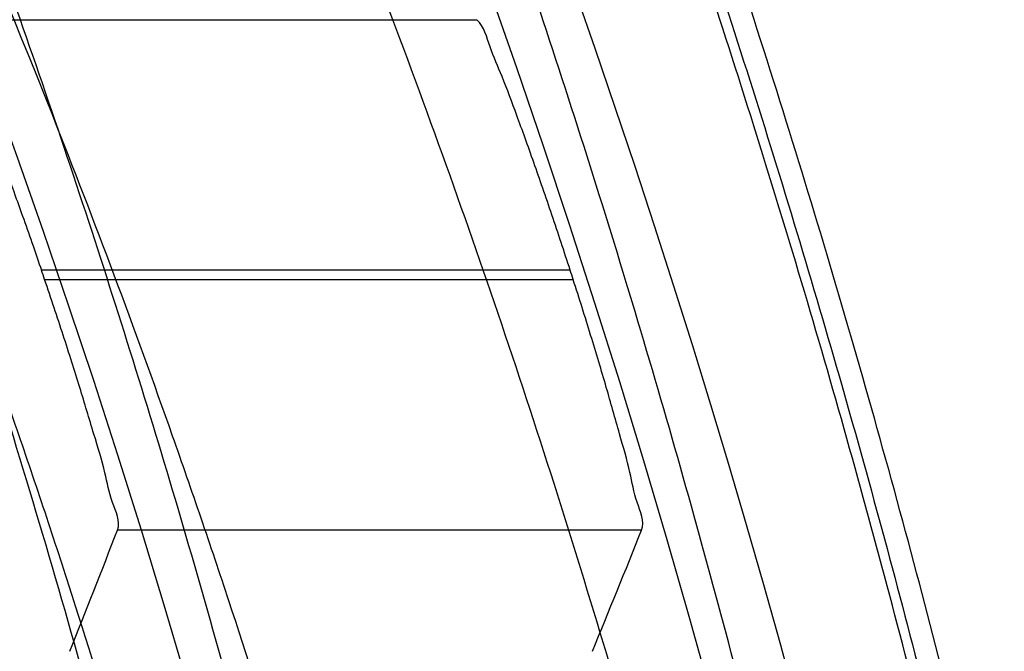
# Model space of a CAD drawing. Header units: millimetres. Extents: x 0 to 297, y 0 to 210.
# Tile 96 of 256: x 147.7759 to 147.8054, y 92.9578 to 92.9767. Entities that reach past the tile are written whole.
import ezdxf

# ---------------------------------------------------------------- set-up
doc = ezdxf.new("R2010")
doc.units = ezdxf.units.MM
doc.header["$LTSCALE"] = 16.335
doc.layers.get('0').update_dxf_attribs({"linetype": 'CONTINUOUS'})
for name, color, linetype in [('01_GLOBAL', 7, 'CONTINUOUS'), ('INTFCLR_1', 7, 'CONTINUOUS'), ('INTFCLR_144815', 7, 'CONTINUOUS')]:
    doc.layers.add(name, color=color, linetype=linetype)

msp = doc.modelspace()

# ---------------------------------------------------------------- linework, layer by layer
at = {"color": 7, "linetype": 'Continuous'}
msp.add_circle((148.2308034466, 92.1164639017), 1.9, dxfattribs=at)
at = {"color": 9, "linetype": 'Continuous'}
msp.add_arc((148.2308034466, 92.1164639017), 1.8756493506, 92.9674534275, 177.0325465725, dxfattribs=at)
at = {"layer": '01_GLOBAL', "color": 7, "linetype": 'Continuous'}
msp.add_circle((148.2308034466, 92.1164639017), 1.925, dxfattribs=at)
at = {"layer": 'INTFCLR_1', "color": 6, "linetype": 'Continuous'}
for radius in [0.3017258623, 0.2867456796]:
    msp.add_arc((147.5056636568, 92.8766036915), radius, 270, 90.00000002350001, dxfattribs=at)
at = {"layer": 'INTFCLR_1', "color": 9, "linetype": 'Continuous'}
for points, knots in [([(147.7739207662, 92.7833025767), (147.7745143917, 92.7849178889), (147.775677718, 92.78817961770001), (147.7778942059, 92.7947943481), (147.7814905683, 92.8066675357), (147.7848253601, 92.820603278), (147.7870274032, 92.8330582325), (147.787953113, 92.83941797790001), (147.7884308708, 92.8430963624), (147.7895335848, 92.8523310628), (147.7906793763, 92.8681102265), (147.7904956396, 92.88672685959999), (147.789629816, 92.89879125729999), (147.7890851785, 92.90436193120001), (147.7886841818, 92.9080669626), (147.7874452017, 92.918066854), (147.7846320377, 92.9340794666), (147.7805782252, 92.9497128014), (147.7776786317, 92.9589915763), (147.7765880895, 92.96231049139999), (147.7749290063, 92.96719941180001), (147.771186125, 92.9774204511), (147.7647225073, 92.99242174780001), (147.7573615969, 93.00659423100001), (147.7522300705, 93.01531748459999), (147.74983173, 93.0192005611), (147.748238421, 93.02173172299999), (147.7439293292, 93.0283886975), (147.7367086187, 93.03860548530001), (147.7266787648, 93.0510431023), (147.7181834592, 93.0603660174), (147.7122490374, 93.0663251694), (147.7089678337, 93.0694802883), (147.7044151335, 93.07373538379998), (147.6980427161, 93.0793069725), (147.691144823, 93.084712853), (147.6867712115, 93.0878231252), (147.6846401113, 93.08925308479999), (147.683241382, 93.0901520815), (147.6819885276, 93.09091746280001), (147.6808874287, 93.09154948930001), (147.6799491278, 93.09203983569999), (147.6791251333, 93.09242738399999), (147.6784918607, 93.0926304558), (147.6779419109, 93.0927747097), (147.6776450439, 93.0924128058), (147.6779068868, 93.09190500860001), (147.678285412, 93.09126392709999), (147.678982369, 93.0903782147), (147.6799093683, 93.0892868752), (147.68099579, 93.0880857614), (147.6821866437, 93.08680384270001), (147.6839471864, 93.0849402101), (147.6864529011, 93.0823207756), (147.6911298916, 93.0774130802), (147.696237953, 93.07190717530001), (147.7008912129, 93.0666447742), (147.7037675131, 93.0632984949), (147.7083927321, 93.0578052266), (147.7154736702, 93.0489031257), (147.7247566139, 93.03595157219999), (147.731475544, 93.0253784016), (147.7358745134, 93.0178524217), (147.7388592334, 93.01255911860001), (147.7440084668, 93.0028972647), (147.7508853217, 92.9883069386), (147.755629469, 92.9761424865), (147.7578360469, 92.9698354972)], [0, 0, 0, 0, 0.0103792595, 0.0208842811, 0.0420721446, 0.0851858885, 0.1071984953, 0.1183380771, 0.123943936, 0.1295693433, 0.1744299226, 0.2192388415, 0.2417237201, 0.2473597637, 0.2529962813, 0.2641993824, 0.3081295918, 0.3509327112, 0.3614952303, 0.3667582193, 0.3720021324, 0.3926323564, 0.4323913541, 0.4704239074, 0.4888657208, 0.4934194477, 0.497950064, 0.5069039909, 0.5412450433, 0.5733438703, 0.6032118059, 0.6172673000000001, 0.6240601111, 0.6306649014, 0.6548506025, 0.6750843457, 0.6834913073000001, 0.6872123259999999, 0.6905622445, 0.6935176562, 0.6960693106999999, 0.6982084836, 0.6999280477, 0.7014829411, 0.7024060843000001, 0.7029587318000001, 0.7038763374, 0.7054334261, 0.7076628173, 0.7105600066, 0.714112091, 0.7174145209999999, 0.7211168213, 0.7295725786, 0.7392778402, 0.7620040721, 0.7748640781, 0.7816422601, 0.7886165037, 0.8181744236, 0.8502177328, 0.884679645, 0.8936796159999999, 0.902792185, 0.9213283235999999, 0.9597006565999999, 1, 1, 1, 1]), ([(147.6811764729, 93.0916036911), (147.6818287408, 93.0916035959), (147.6836257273, 93.09064726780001), (147.6857695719, 93.0894825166), (147.6878575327, 93.08815416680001), (147.690022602, 93.08673125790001), (147.6944669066, 93.0836295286), (147.7014777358, 93.0782474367), (147.7079605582, 93.07269628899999), (147.7125922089, 93.06845780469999), (147.7159282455, 93.06531718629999), (147.7219597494, 93.05938825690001), (147.730595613, 93.0501132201), (147.7407946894, 93.0377377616), (147.7481414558, 93.0275676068), (147.7525258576, 93.02094069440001), (147.75414614, 93.0184223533), (147.7565841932, 93.01456039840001), (147.7617989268, 93.0058880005), (147.7692817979, 92.99179533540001), (147.7758568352, 92.9768697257), (147.7796645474, 92.9666988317), (147.7813517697, 92.961835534), (147.7824604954, 92.9585349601), (147.7854073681, 92.94931094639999), (147.7895285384, 92.9337676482), (147.7923901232, 92.91783829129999), (147.7936501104, 92.9078915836), (147.7940578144, 92.90420708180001), (147.7946115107, 92.8986677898), (147.7954917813, 92.88667134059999), (147.7956786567, 92.8681563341), (147.7945135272, 92.85246501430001), (147.7933925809, 92.8432832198), (147.7929068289, 92.8396251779), (147.7919655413, 92.8333000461), (147.7897259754, 92.82091051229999), (147.7863346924, 92.80705067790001), (147.7826792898, 92.79524665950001), (147.7804259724, 92.7886688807), (147.7792433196, 92.78542534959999), (147.7786398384, 92.7838190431)], [0, 0, 0, 0, 0.0056084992, 0.016622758, 0.0214510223, 0.0268121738, 0.0389184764, 0.0680276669, 0.1027789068, 0.1122614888, 0.1220107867, 0.1421735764, 0.1849752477, 0.2309092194, 0.2799812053, 0.2927645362, 0.2992310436, 0.3057293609, 0.3320345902, 0.3862266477, 0.4428037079, 0.4721337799, 0.479586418, 0.4870651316, 0.5020714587, 0.5628449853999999, 0.6251697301, 0.6410581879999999, 0.6490513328, 0.6570434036, 0.6889243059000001, 0.7524504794, 0.8160576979, 0.8240355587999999, 0.8319861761, 0.8477866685, 0.8790166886, 0.9402183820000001, 0.9703167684, 0.9852456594, 1, 1, 1, 1]), ([(147.6811764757, 92.6616036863), (147.6810781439, 92.6616036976), (147.6808373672, 92.6616511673), (147.6808497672, 92.6620839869), (147.6811074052, 92.66252928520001), (147.6815528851, 92.66319115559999), (147.6822318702, 92.6640149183), (147.6835407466, 92.6654986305), (147.6855593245, 92.6676144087), (147.6883533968, 92.67047263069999), (147.6928736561, 92.67507601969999), (147.6978811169, 92.68027873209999), (147.7024841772, 92.6852758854), (147.7049756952, 92.68805332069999), (147.7064519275, 92.6897231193), (147.7103658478, 92.69419510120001), (147.7171547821, 92.70234315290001), (147.7265732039, 92.71484082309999), (147.7342592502, 92.7262958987), (147.7391039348, 92.7342592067), (147.7413524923, 92.7381219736), (147.7428653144, 92.74076896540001), (147.7470335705, 92.74827048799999), (147.7534974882, 92.7611245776), (147.7597854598, 92.7761068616), (147.7637211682, 92.7870999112), (147.7655837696, 92.7927940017), (147.7666180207, 92.7961131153), (147.7691666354, 92.8045735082), (147.7729221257, 92.8193173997), (147.7759956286, 92.83708214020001), (147.7773158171, 92.8488648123), (147.7777944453, 92.8543974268), (147.7780778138, 92.8581145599), (147.7786975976, 92.86830028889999), (147.7788639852, 92.8849640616), (147.7776820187, 92.90156740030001), (147.7764527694, 92.9116340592), (147.7759502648, 92.9152888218), (147.7751474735, 92.9207210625), (147.7731505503, 92.93223826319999), (147.7691057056, 92.949481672), (147.7648598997, 92.9628870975), (147.7625223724, 92.96940981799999)], [0, 0, 0, 0, 0.0008731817, 0.001718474, 0.0032338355, 0.0055641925, 0.0087322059, 0.0127298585, 0.0231213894, 0.0346993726, 0.0482226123, 0.08041255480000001, 0.0988155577, 0.1085507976, 0.1135449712, 0.1186069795, 0.1613231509, 0.207686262, 0.2575123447, 0.2837454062, 0.2904461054, 0.2972015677, 0.3108182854, 0.366650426, 0.4248609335, 0.4549769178, 0.4703146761, 0.4780576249, 0.4858477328, 0.5487775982, 0.6130123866, 0.6457680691, 0.6540347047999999, 0.6623246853, 0.6788711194, 0.7446474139, 0.8101273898, 0.8265053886, 0.8346996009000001, 0.8428861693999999, 0.8752668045, 0.9384714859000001, 1, 1, 1, 1])]:
    msp.add_open_spline(points, degree=3, knots=knots, dxfattribs=at)
at = {"layer": 'INTFCLR_1', "color": 6, "linetype": 'Continuous'}
for points, knots in [([(147.7024190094, 93.0916036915), (147.7018087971, 93.0916036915), (147.7029114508, 93.08950324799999), (147.7038583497, 93.08834455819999), (147.7054058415, 93.0863113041), (147.7073153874, 93.0840115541), (147.7097564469, 93.0810765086), (147.7126098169, 93.0776680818), (147.7156703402, 93.073960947), (147.7186923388, 93.0702356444), (147.721505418, 93.0666872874), (147.7240879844, 93.06335701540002), (147.7264364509, 93.0602594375), (147.7285589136, 93.05739951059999), (147.7304701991, 93.0547707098), (147.7321890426, 93.05236174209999), (147.7337330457, 93.05015870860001), (147.7351142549, 93.0481557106), (147.7363481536, 93.04633959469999), (147.7374498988, 93.04469533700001), (147.7384368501, 93.0432038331), (147.7393145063, 93.04186262), (147.740301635, 93.0403384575), (147.7413416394, 93.03871140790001), (147.7424164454, 93.0370044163), (147.7434051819, 93.03541431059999), (147.7444675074, 93.0336832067), (147.7454727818, 93.0320194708), (147.7463989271, 93.0304656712), (147.7472040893, 93.0291000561), (147.7480924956, 93.0275744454), (147.7490691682, 93.0258742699), (147.7501439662, 93.02397450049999), (147.7513258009, 93.02184928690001), (147.7526254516, 93.0194658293), (147.7540567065, 93.016782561), (147.7556293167, 93.01375936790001), (147.7573520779, 93.0103498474), (147.7592357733, 93.0064972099), (147.7612959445, 93.00212210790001), (147.7635459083, 92.9971289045), (147.7659975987, 92.99139551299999), (147.7686600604, 92.9847751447), (147.771540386, 92.9770580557), (147.7745995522, 92.96806700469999), (147.7776353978, 92.9580497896), (147.7804347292, 92.9474285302), (147.7828479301, 92.9366846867), (147.7848548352, 92.9259114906), (147.7864550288, 92.91515159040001), (147.7876568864, 92.9044033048), (147.7884643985, 92.8936919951), (147.7888848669, 92.883007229), (147.788923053, 92.8723658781), (147.7885832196, 92.8617581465), (147.7878679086, 92.85118540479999), (147.7867790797, 92.8406561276), (147.7853146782, 92.8301491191), (147.7834744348, 92.81967840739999), (147.7812492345, 92.80922126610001), (147.7786373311, 92.7987909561), (147.7756726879, 92.7885321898), (147.7725298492, 92.77894344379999), (147.7694333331, 92.7704309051), (147.7665578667, 92.7631606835), (147.763914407, 92.756913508), (147.7614912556, 92.751504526), (147.7592772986, 92.74679278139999), (147.7572566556, 92.7426627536), (147.7554148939, 92.7390284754), (147.7537381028, 92.7358200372), (147.7522167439, 92.7329849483), (147.7508394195, 92.7304773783), (147.7495919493, 92.72825221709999), (147.7484619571, 92.7262722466), (147.7474378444, 92.724505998), (147.7465123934, 92.7229325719), (147.7456788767, 92.7215330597), (147.7447260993, 92.71995062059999), (147.7436842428, 92.71824390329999), (147.7424549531, 92.71626272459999), (147.7413949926, 92.7145809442), (147.7404087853, 92.71303704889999), (147.7395314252, 92.7116777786), (147.7385421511, 92.7101629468), (147.7374297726, 92.7084808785), (147.7361816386, 92.706620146), (147.7347816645, 92.7045655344), (147.7332139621, 92.7023025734), (147.7314607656, 92.69981828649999), (147.7295082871, 92.69710583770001), (147.7273377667, 92.6941536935), (147.7249300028, 92.69095159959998), (147.7222786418, 92.6875081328), (147.7193828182, 92.6838337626), (147.7162651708, 92.67997262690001), (147.7130841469, 92.6761093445), (147.7101062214, 92.67254834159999), (147.7075479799, 92.66947614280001), (147.7055504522, 92.6670757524), (147.7039276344, 92.6649548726), (147.7029496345, 92.6637602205), (147.7017963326, 92.66160369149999), (147.7024190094, 92.66160369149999)], [0, 0, 0, 0, 0.0038604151, 0.0075016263, 0.0124785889, 0.0188917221, 0.0268498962, 0.0364677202, 0.04706947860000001, 0.0572444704, 0.0668187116, 0.0757144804, 0.08390538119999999, 0.0914099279, 0.098245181, 0.1044667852, 0.1101313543, 0.1152642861, 0.1198589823, 0.1240215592, 0.1277856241, 0.1311734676, 0.1341617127, 0.1392736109, 0.1433897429, 0.1469230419, 0.1511192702, 0.1562389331, 0.1592204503, 0.1625628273, 0.1662680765, 0.1703891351, 0.1749670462, 0.1800766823, 0.185772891, 0.1921413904, 0.1993155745, 0.2073310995, 0.2163076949, 0.2264451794, 0.2379233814, 0.250953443, 0.2658909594, 0.2830621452, 0.3030578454, 0.3259639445, 0.3492662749, 0.372530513, 0.3956109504, 0.4185782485, 0.4413347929, 0.4640172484, 0.48651927, 0.5089682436, 0.5313242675, 0.553647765, 0.5759939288, 0.5982772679, 0.6207473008, 0.6432362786, 0.6658996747, 0.6887559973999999, 0.7107777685, 0.7297237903, 0.7460531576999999, 0.7602331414, 0.7726347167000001, 0.7835467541, 0.7931663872, 0.8017211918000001, 0.8093215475, 0.8160683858, 0.8220758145, 0.8274205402, 0.8322066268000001, 0.8364980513, 0.8403368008, 0.8437547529, 0.8468031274, 0.8520223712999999, 0.8564046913, 0.8615533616, 0.8645986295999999, 0.8679945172, 0.8717882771, 0.8760445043, 0.8807522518, 0.8859628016, 0.8917731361, 0.8981681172, 0.9051985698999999, 0.9129160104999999, 0.9213486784, 0.9305434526, 0.9404096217, 0.9509435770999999, 0.9619432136, 0.9720502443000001, 0.9803711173, 0.9870628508, 0.9922716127, 0.99606073, 1, 1, 1, 1]), ([(147.7024190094, 92.66160369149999), (147.7031143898, 92.66160369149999), (147.7043203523, 92.6624163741), (147.7061744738, 92.6635325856), (147.7083002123, 92.66507723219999), (147.710928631, 92.6670898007), (147.7140582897, 92.6696593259), (147.7175074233, 92.6726544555), (147.7210070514, 92.6758564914), (147.724310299, 92.6790215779), (147.7273371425, 92.6820373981), (147.7300923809, 92.6848835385), (147.7325889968, 92.6875456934), (147.7348455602, 92.6900206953), (147.7368773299, 92.69230773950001), (147.7387011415, 92.69440843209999), (147.7403405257, 92.6963368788), (147.7418089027, 92.69809721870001), (147.74312239, 92.69969855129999), (147.7442950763, 92.7011505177), (147.7453447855, 92.7024683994), (147.7462981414, 92.7036803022), (147.7472372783, 92.7048876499), (147.7482377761, 92.70618954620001), (147.7492999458, 92.7075906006), (147.7503509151, 92.70899661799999), (147.7513832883, 92.71039607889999), (147.7524574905, 92.7118722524), (147.7536466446, 92.7135309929), (147.7549757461, 92.71541616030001), (147.7564609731, 92.7175638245), (147.7581179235, 92.7200131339), (147.7599603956, 92.72280467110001), (147.7620026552, 92.725988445), (147.7642665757, 92.7296344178), (147.7667734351, 92.73382309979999), (147.7695429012, 92.73865281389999), (147.7725956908, 92.7442536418), (147.7759494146, 92.7507780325), (147.7796263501, 92.7584542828), (147.7835547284, 92.7673916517), (147.7874822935, 92.777309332), (147.7911546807, 92.7877658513), (147.7944163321, 92.7983650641), (147.7972390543, 92.8090034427), (147.7996322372, 92.81966957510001), (147.8015947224, 92.830307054), (147.8031423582, 92.84094476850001), (147.8042785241, 92.8515373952), (147.8050140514, 92.86210180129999), (147.805355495, 92.8726275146), (147.8053083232, 92.8831163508), (147.8048760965, 92.8935745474), (147.8040611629, 92.9039954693), (147.8028633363, 92.9143835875), (147.8012816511, 92.9247373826), (147.799316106, 92.935041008), (147.7969588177, 92.94531754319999), (147.7942058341, 92.9555541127), (147.7910435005, 92.9657625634), (147.7874805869, 92.97589100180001), (147.7836594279, 92.98555735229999), (147.7798256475, 92.9943126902), (147.7762354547, 93.0018480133), (147.7729615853, 93.0082575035), (147.7699846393, 93.0137592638), (147.767284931, 93.01850609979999), (147.7648405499, 93.0226260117), (147.7626315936, 93.0262165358), (147.7606351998, 93.029359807), (147.7588346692, 93.032115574), (147.7572125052, 93.0345383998), (147.7557564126, 93.0366668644), (147.7544486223, 93.0385420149), (147.7532796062, 93.0401903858), (147.7522307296, 93.04164776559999), (147.7512884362, 93.0429399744), (147.7503875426, 93.0441606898), (147.749451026, 93.0454152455), (147.7484191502, 93.0467800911), (147.7473563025, 93.048166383), (147.7462900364, 93.04953808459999), (147.7452102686, 93.0509094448), (147.7440251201, 93.0523937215), (147.7427013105, 93.0540257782), (147.7412185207, 93.05582248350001), (147.7395625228, 93.05779146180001), (147.7377136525, 93.05994306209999), (147.7356554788, 93.0622827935), (147.733366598, 93.0648176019), (147.7308303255, 93.0675463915), (147.7280323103, 93.07046241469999), (147.7249547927, 93.0735545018), (147.7215984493, 93.0767954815), (147.7180191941, 93.0800963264), (147.7144644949, 93.08320501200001), (147.7112102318, 93.085894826), (147.7084715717, 93.08800309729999), (147.7062664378, 93.089614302), (147.7043599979, 93.09076625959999), (147.7031273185, 93.0916036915), (147.7024190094, 93.0916036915)], [0, 0, 0, 0, 0.0042187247, 0.0081401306, 0.0133978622, 0.0200459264, 0.0282638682, 0.0379443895, 0.0477615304, 0.05703690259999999, 0.0656973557, 0.0736821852, 0.0810680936, 0.0878383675, 0.0940009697, 0.0996271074, 0.1047154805, 0.1093563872, 0.1135342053, 0.1172803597, 0.1206792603, 0.1237557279, 0.1266349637, 0.1299589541, 0.1337168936, 0.1373013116, 0.1406085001, 0.1442672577, 0.148377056, 0.1529904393, 0.1582606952, 0.164218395, 0.1709303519, 0.1785521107, 0.1871652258, 0.1969659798, 0.2081658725, 0.2209392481, 0.2356613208, 0.2526660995, 0.2725685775, 0.2948769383, 0.3173640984, 0.3397873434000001, 0.3621386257, 0.3841211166, 0.4060891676, 0.4277469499, 0.4493218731, 0.470705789, 0.4919793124, 0.5131981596, 0.5343255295, 0.5554668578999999, 0.5765984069, 0.5977513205, 0.6189954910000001, 0.6402209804, 0.6617015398, 0.6832900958, 0.7050415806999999, 0.7268239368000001, 0.7463339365, 0.7630160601, 0.7774553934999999, 0.7899931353, 0.8009638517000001, 0.8105830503, 0.8190545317, 0.8265380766, 0.8331730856, 0.8390248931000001, 0.8442268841, 0.8488182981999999, 0.8528943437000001, 0.8564866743, 0.8597116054, 0.8625968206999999, 0.8656908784, 0.8692094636, 0.8729771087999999, 0.8762884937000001, 0.879749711, 0.8835661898, 0.8878115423, 0.8924986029, 0.8976989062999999, 0.9034198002, 0.9097088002, 0.9166034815, 0.9241390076, 0.9323094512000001, 0.9411199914, 0.9506041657, 0.9606137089, 0.9706541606, 0.9792553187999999, 0.9862062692, 0.9916647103, 0.9957028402, 1, 1, 1, 1])]:
    msp.add_open_spline(points, degree=3, knots=knots, dxfattribs=at)
at = {"layer": 'INTFCLR_144815', "color": 9, "linetype": 'Continuous'}
for p, q in [((147.7736360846, 92.9767354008), (147.7896034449, 92.9767354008)), ((147.7923954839, 92.9692456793), (147.7765789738, 92.9692456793)), ((147.7766759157, 92.9689617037), (147.7924870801, 92.9689617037)), ((147.7945330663, 92.9614719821), (147.7788539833, 92.9614719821))]:
    msp.add_line(p, q, dxfattribs=at)
at = {"layer": 'INTFCLR_144815', "color": 6, "linetype": 'Continuous'}
for radius in [0.3190566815, 0.3040475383]:
    msp.add_circle((147.5056636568, 92.8766036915), radius, dxfattribs=at)
for radius, start, end in [(0.4398395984, 313.9937911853, 154.5150993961), (0.3391361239, 316.9838592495, 43.0161407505), (0.2863173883, 18.8185484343, 18.8785955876), (0.3013265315, 17.8487159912, 17.9054519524)]:
    msp.add_arc((147.5056636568, 92.8766036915), radius, start, end, dxfattribs=at)
at = {"layer": 'INTFCLR_144815', "color": 9, "linetype": 'Continuous'}
for centre, radius, start, end in [((147.5056636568, 92.87660369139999), 0.3298406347, 314.0862202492, 45.9137797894), ((147.5056636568, 92.8766036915), 0.3198467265, 314.0319604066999, 45.9680396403)]:
    msp.add_arc(centre, radius, start, end, dxfattribs=at)
at = {"layer": 'INTFCLR_144815', "color": 6, "linetype": 'Continuous'}
for centre, major_axis, ratio, start_param, end_param in [((147.5056636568, 93.1516631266), (0, 0.4127988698), 0.7456587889, -2.0595447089, -2.0496201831), ((147.5056636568, 93.1696503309), (0, 0.4397933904), 0.7456587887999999, -2.0732771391, -2.0638918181)]:
    msp.add_ellipse(centre, major_axis=major_axis, ratio=ratio, start_param=start_param, end_param=end_param, dxfattribs=at)
for points, knots in [([(147.8077759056, 92.87660369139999), (147.8077759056, 92.87817500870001), (147.8077525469, 92.88131803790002), (147.8076474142, 92.88603238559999), (147.8074721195, 92.8907467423), (147.8072265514, 92.8954611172), (147.806910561, 92.9001754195), (147.806523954, 92.904889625), (147.8060665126, 92.90960350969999), (147.8055379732, 92.9143169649), (147.8049380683, 92.91902960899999), (147.8042664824, 92.923741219), (147.8035229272, 92.9284511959), (147.8027070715, 92.93315910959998), (147.8018186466, 92.93786409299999), (147.8008573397, 92.9425655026), (147.7998229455, 92.9472621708), (147.7987152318, 92.95195313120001), (147.7975341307, 92.9566368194), (147.7962795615, 92.96131189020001), (147.79495167, 92.965976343), (147.7935506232, 92.97062836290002), (147.7920768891, 92.97526542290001), (147.7905310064, 92.97988513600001), (147.7889138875, 92.98448439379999), (147.7872266, 92.9890601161), (147.7854706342, 92.99360858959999), (147.7836477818, 92.99812590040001), (147.7817603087, 93.00260760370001), (147.7798109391, 93.0070488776), (147.7778029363, 93.0114444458), (147.7757401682, 93.0157885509), (147.77362715, 93.0200749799), (147.771469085, 93.0242970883), (147.7692719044, 93.0284478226), (147.7670422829, 93.0325197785), (147.7647876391, 93.03650527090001), (147.7625161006, 93.0403964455), (147.7602364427, 93.04418540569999), (147.7579579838, 93.04786437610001), (147.7556904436, 93.05142588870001), (147.753443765, 93.05486297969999), (147.7512279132, 93.0581693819), (147.7490526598, 93.06133970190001), (147.7469273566, 93.0643695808), (147.7448607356, 93.06725579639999), (147.7428607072, 93.069996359), (147.7409342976, 93.07259041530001), (147.7390876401, 93.0750381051), (147.7373260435, 93.0773403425), (147.7356536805, 93.07949911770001), (147.7340734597, 93.0815175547), (147.7325868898, 93.0834000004), (147.7311945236, 93.0851514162), (147.7298962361, 93.08677702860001), (147.728691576, 93.08828191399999), (147.727579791, 93.08967101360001), (147.7265599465, 93.0909489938), (147.72563099, 93.0921203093), (147.7247919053, 93.09318871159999), (147.7240415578, 93.0941585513), (147.7233789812, 93.0950309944), (147.7228023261, 93.0958162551), (147.7223120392, 93.096495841), (147.7218077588, 93.09728362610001), (147.7213359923, 93.09785424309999), (147.7210071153, 93.09909758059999), (147.7213403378, 93.0991036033)], [0, 0, 0, 0, 0.0193233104, 0.0386508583, 0.0579871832, 0.0773361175, 0.09670245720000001, 0.1160893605, 0.1355016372, 0.1549417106, 0.174414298, 0.1939209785, 0.2134662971, 0.2330504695, 0.2526773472, 0.2723461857, 0.2920601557, 0.3118166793, 0.3316176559, 0.3514587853, 0.371340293, 0.3912557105, 0.4112029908, 0.4311730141, 0.4511607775, 0.4711544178, 0.4911445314, 0.5111169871, 0.5310562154, 0.5509444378, 0.5707608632, 0.5904818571, 0.6100808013, 0.6295279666, 0.6487906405, 0.6678329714, 0.6866163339, 0.7050996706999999, 0.7232399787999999, 0.7409930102, 0.7583142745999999, 0.7751600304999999, 0.7914883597, 0.8072603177, 0.8224409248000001, 0.8370001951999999, 0.8509135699, 0.8641629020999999, 0.8767346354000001, 0.8886194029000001, 0.8998117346, 0.9103161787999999, 0.9201431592, 0.929309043, 0.9378311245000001, 0.9457272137, 0.9530145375, 0.9597112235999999, 0.9658341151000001, 0.9713985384, 0.9764187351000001, 0.9809091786, 0.9848838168, 0.9883571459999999, 0.9913427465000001, 0.9959015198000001, 1, 1, 1, 1]), ([(147.7284687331, 92.65410377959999), (147.7281248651, 92.65411009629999), (147.7284667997, 92.6553861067), (147.7289335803, 92.6559818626), (147.7294381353, 92.656793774), (147.7299269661, 92.65749477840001), (147.7305020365, 92.6583039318), (147.731162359, 92.6592026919), (147.7319099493, 92.66020143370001), (147.7327456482, 92.66130133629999), (147.7336709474, 92.66250732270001), (147.7346879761, 92.6638247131), (147.7357985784, 92.6652591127), (147.7370029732, 92.6668144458), (147.7382990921, 92.66849222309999), (147.7396836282, 92.6702928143), (147.7411548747, 92.6722190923), (147.7427145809, 92.6742789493), (147.7443650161, 92.6764816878), (147.746103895, 92.67883130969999), (147.7479255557, 92.6813277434), (147.749823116, 92.6839695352), (147.7517910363, 92.68675738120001), (147.7538223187, 92.689690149), (147.7559091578, 92.6927656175), (147.7580430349, 92.6959804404), (147.760214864, 92.6993301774), (147.7624151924, 92.7028094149), (147.7646343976, 92.70641190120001), (147.7668628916, 92.71013072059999), (147.7690913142, 92.71395848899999), (147.7713106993, 92.7178875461), (147.7735126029, 92.7219101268), (147.7756891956, 92.72601851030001), (147.7778333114, 92.73020512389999), (147.7799384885, 92.73446266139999), (147.781998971, 92.73878415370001), (147.7840096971, 92.7431630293), (147.785966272, 92.7475931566), (147.7878649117, 92.7520688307), (147.7897023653, 92.75658470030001), (147.7914762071, 92.7611366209), (147.7931808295, 92.76571122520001), (147.7948144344, 92.7703031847), (147.7963777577, 92.7749136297), (147.7978725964, 92.77954824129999), (147.7992992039, 92.7842086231), (147.8006556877, 92.7888890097), (147.801941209, 92.79358669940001), (147.803154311, 92.79829575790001), (147.8042942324, 92.8030117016), (147.8053612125, 92.8077336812), (147.806355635, 92.81246156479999), (147.8072778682, 92.8171953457), (147.8081281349, 92.82193449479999), (147.8089065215, 92.8266777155), (147.8096131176, 92.831423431), (147.8102481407, 92.8361706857), (147.8108118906, 92.84091921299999), (147.8113046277, 92.8456686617), (147.8117265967, 92.8504187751), (147.8120780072, 92.8551692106), (147.8123590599, 92.8599199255), (147.812569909, 92.86467073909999), (147.8127106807, 92.8694216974), (147.8127814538, 92.87417265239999), (147.8127822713, 92.87892366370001), (147.8127131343, 92.88367460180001), (147.8125740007, 92.8884255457), (147.8123647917, 92.8931763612), (147.8120853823, 92.8979270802), (147.8117356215, 92.9026774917), (147.8113153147, 92.90742751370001), (147.8108242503, 92.91217686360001), (147.8102621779, 92.9169253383), (147.8096288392, 92.921672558), (147.8089239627, 92.9264180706), (147.8081472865, 92.93116125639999), (147.8072985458, 92.9359014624), (147.8063774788, 92.9406379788), (147.8053839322, 92.9453695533), (147.804317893, 92.950094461), (147.8031794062, 92.9548110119), (147.8019684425, 92.9595180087), (147.8006848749, 92.96421469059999), (147.7993287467, 92.9688997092), (147.7979004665, 92.97357066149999), (147.7964007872, 92.97822446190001), (147.7948306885, 92.98285783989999), (147.7931912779, 92.987467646), (147.7914839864, 92.9920503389), (147.7897106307, 92.9966019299), (147.7878734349, 93.00111803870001), (147.7859750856, 93.0055938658), (147.7840187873, 93.01002417), (147.7820083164, 93.01440325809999), (147.7799480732, 93.0187249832), (147.7778431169, 93.02298277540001), (147.7756991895, 93.02716968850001), (147.773522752, 93.0312784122), (147.7713209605, 93.0353013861), (147.7691016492, 93.0392308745), (147.7668732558, 93.0430591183), (147.7646447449, 93.04677845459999), (147.7624254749, 93.0503814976), (147.7602250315, 93.0538613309), (147.7580530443, 93.0572116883), (147.7559189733, 93.0604271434), (147.7538319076, 93.0635032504), (147.7518003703, 93.06643665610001), (147.7498321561, 93.0692251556), (147.7479341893, 93.0718677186), (147.7461124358, 93.07436445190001), (147.7443718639, 93.076716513), (147.7427164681, 93.07892596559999), (147.7411492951, 93.0809956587), (147.7396725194, 93.0829290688), (147.7382875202, 93.0847301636), (147.7369950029, 93.086403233), (147.7357951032, 93.08795275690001), (147.7346874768, 93.08938331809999), (147.7336714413, 93.09069941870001), (147.7327460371, 93.0919055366), (147.7319101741, 93.0930056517), (147.7311625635, 93.0940044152), (147.7305021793, 93.0949032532), (147.72992705, 93.09571248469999), (147.7294381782, 93.0964135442), (147.7289336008, 93.0972254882), (147.7284668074, 93.0978212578), (147.728124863, 93.0990972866), (147.7284687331, 93.0991036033)], [0, 0, 0, 0, 0.0021236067, 0.0044659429, 0.005996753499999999, 0.007775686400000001, 0.0098091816, 0.0121043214, 0.0146687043, 0.0175100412, 0.0206343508, 0.0240542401, 0.0277864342, 0.0318356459, 0.0362005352, 0.040877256, 0.0458603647, 0.0511668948, 0.0568307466, 0.06285557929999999, 0.0692156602, 0.07591263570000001, 0.0829392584, 0.09028590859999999, 0.0979403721, 0.1058876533, 0.114110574, 0.1225900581, 0.1313055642, 0.140235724, 0.1493588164, 0.1586532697, 0.1680981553, 0.1776734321, 0.1873601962, 0.1971407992, 0.2069991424, 0.2169205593, 0.2268918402, 0.236901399, 0.2469387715, 0.256994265, 0.2670652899, 0.2770813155, 0.2870874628, 0.2971238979, 0.3071487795, 0.3171804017, 0.3272115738, 0.3372204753, 0.347205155, 0.3571681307, 0.3671107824, 0.3770356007, 0.3869457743, 0.396839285, 0.4067137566, 0.4165706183, 0.4264117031, 0.436238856, 0.4460529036, 0.4558561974, 0.465649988, 0.4754369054, 0.4852183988, 0.4949970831, 0.5047743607, 0.514552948, 0.5243342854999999, 0.5341210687, 0.5439147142, 0.5537177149, 0.5635313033, 0.5733577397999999, 0.5831983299, 0.5930548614, 0.6029285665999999, 0.6128203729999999, 0.6227310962, 0.6326618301, 0.642613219, 0.6525827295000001, 0.6625684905, 0.6725713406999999, 0.6825918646, 0.692631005, 0.7026858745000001, 0.7127502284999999, 0.7228203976, 0.7328919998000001, 0.7429592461, 0.7530154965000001, 0.7630529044, 0.7730624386, 0.783033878, 0.7929554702, 0.8028140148, 0.8125949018, 0.8222819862, 0.8318577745, 0.8413032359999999, 0.8505983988, 0.8597223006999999, 0.868653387, 0.8773699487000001, 0.8858505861, 0.894074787, 0.9020233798, 0.9096791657, 0.9170272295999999, 0.9240552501, 0.9307537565, 0.9371162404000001, 0.9431389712, 0.9488208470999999, 0.9541629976, 0.959168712, 0.963842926, 0.9681919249, 0.9722229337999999, 0.9759438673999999, 0.9793632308, 0.9824892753, 0.9853304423, 0.9878949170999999, 0.9901903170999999, 0.992224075, 0.994003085, 0.9955339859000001, 0.9978763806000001, 1, 1, 1, 1]), ([(147.7074681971, 93.0916036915), (147.7070375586, 93.0916036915), (147.7076723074, 93.09011703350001), (147.7083358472, 93.0892847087), (147.7093498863, 93.0878668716), (147.7106285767, 93.08627411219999), (147.7122364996, 93.0842911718), (147.7141604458, 93.08196461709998), (147.7164090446, 93.0792472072), (147.7190057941, 93.07608910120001), (147.721947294, 93.07245933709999), (147.725225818, 93.0683255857), (147.7288235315, 93.0636601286), (147.7326928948, 93.0584672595), (147.736796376, 93.0527337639), (147.7410592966, 93.0464979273), (147.745423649, 93.0397776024), (147.7498100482, 93.03263197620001), (147.7541573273, 93.0251029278), (147.7584000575, 93.0172542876), (147.7624915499, 93.0091318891), (147.766386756, 93.0007937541), (147.7700588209, 92.9922750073), (147.7734808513, 92.9836236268), (147.7766405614, 92.9748635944), (147.7795258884, 92.9660277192), (147.7821308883, 92.9571387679), (147.7844555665, 92.9482068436), (147.7864948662, 92.939264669), (147.788256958, 92.9302947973), (147.7897385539, 92.92133242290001), (147.79094633, 92.9123580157), (147.7918802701, 92.9033999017), (147.7925442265, 92.8944514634), (147.7929407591, 92.88552087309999), (147.7930286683, 92.87957398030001), (147.7930286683, 92.8766036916)], [0, 0, 0, 0, 0.0054582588, 0.0104886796, 0.0173326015, 0.0261201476, 0.0369214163, 0.0494932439, 0.0644526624, 0.0816039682, 0.1013229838, 0.1236661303, 0.1484759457, 0.1759938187, 0.2057431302, 0.2378352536, 0.2717270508, 0.3072978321, 0.3440954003, 0.3819077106, 0.4203669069, 0.459352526, 0.498537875, 0.5379266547, 0.5772553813, 0.6165531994, 0.6557211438, 0.6946413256, 0.7335171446, 0.7719534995, 0.810488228, 0.8486376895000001, 0.8867107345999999, 0.9246290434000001, 0.9623521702, 1, 1, 1, 1]), ([(147.7357237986, 93.0916036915), (147.7353758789, 93.0916036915), (147.7356994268, 93.09031299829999), (147.7361425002, 93.0896962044), (147.7366231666, 93.08886737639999), (147.7370888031, 93.0881506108), (147.737636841, 93.0873240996), (147.7382660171, 93.08640637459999), (147.7389780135, 93.08538740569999), (147.7397734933, 93.08426604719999), (147.740653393, 93.08303795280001), (147.7416183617, 93.0816995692), (147.742668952, 93.0802468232), (147.7438053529, 93.07867577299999), (147.7450274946, 93.076982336), (147.7463347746, 93.0751626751), (147.7477261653, 93.0732130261), (147.7491999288, 93.0711300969), (147.7507536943, 93.06891097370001), (147.7523842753, 93.0665534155), (147.7540876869, 93.06405588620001), (147.755859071, 93.0614177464), (147.7576927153, 93.05863933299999), (147.7595821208, 93.05572198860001), (147.7615200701, 93.0526681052), (147.7634987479, 93.04948109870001), (147.7655098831, 93.0461653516), (147.7675449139, 93.0427261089), (147.7695951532, 93.0391693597), (147.7716519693, 93.0355016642), (147.7737069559, 93.0317299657), (147.7757520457, 93.0278614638), (147.7777796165, 93.02390347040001), (147.7797825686, 93.0198632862), (147.7817543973, 93.01574804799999), (147.783689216, 93.01156464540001), (147.785581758, 93.0073196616), (147.7874273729, 93.0030193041), (147.7892219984, 92.99866937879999), (147.7909621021, 92.9942753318), (147.7926447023, 92.9898420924), (147.7942672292, 92.9853743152), (147.7958276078, 92.98087605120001), (147.7973240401, 92.9763512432), (147.7987551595, 92.9718031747), (147.8001197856, 92.9672351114), (147.8014170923, 92.9626496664), (147.8026463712, 92.958049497), (147.8038071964, 92.9534366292), (147.8048992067, 92.948813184), (147.8059222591, 92.944180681), (147.8068762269, 92.9395408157), (147.8077611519, 92.9348946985), (147.8085770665, 92.9302436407), (147.8093241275, 92.92558837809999), (147.8100024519, 92.92092994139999), (147.8106122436, 92.91626881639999), (147.8111536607, 92.9116057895), (147.8116269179, 92.90694109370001), (147.812032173, 92.9022753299), (147.8123696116, 92.897608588), (147.8126393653, 92.8929413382), (147.8128415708, 92.8882735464), (147.8129763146, 92.88360558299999), (147.8130436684, 92.8789373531), (147.8130436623, 92.8742691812), (147.8129762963, 92.8696009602), (147.8128415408, 92.8649330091), (147.812639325, 92.8602652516), (147.8123695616, 92.85559802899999), (147.8120321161, 92.85093134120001), (147.8116268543, 92.84626561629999), (147.8111535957, 92.84160099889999), (147.8106121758, 92.8369380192), (147.8100023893, 92.8322769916), (147.809324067, 92.8276186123), (147.8085770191, 92.82296346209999), (147.8077611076, 92.8183124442), (147.8068762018, 92.81366644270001), (147.8059222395, 92.80902661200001), (147.8048992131, 92.8043942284), (147.8038072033, 92.79977078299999), (147.8026464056, 92.79515801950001), (147.8014171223, 92.79055782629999), (147.8001198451, 92.7859724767), (147.7987552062, 92.7814043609), (147.7973241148, 92.7768563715), (147.7958276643, 92.77233149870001), (147.7942673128, 92.76783330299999), (147.7926447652, 92.76336546), (147.7909621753, 92.7589322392), (147.7892220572, 92.7545381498), (147.7874274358, 92.7501882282), (147.7855818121, 92.7458878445), (147.7836892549, 92.7416428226), (147.7817544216, 92.73745938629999), (147.7797825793, 92.7333441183), (147.7777796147, 92.7293039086), (147.7757520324, 92.7253458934), (147.7737069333, 92.7214773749), (147.7716519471, 92.71770567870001), (147.7695951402, 92.7140380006), (147.7675449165, 92.7104812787), (147.7655099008, 92.70704206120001), (147.763498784, 92.7037263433), (147.7615201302, 92.7005393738), (147.7595822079, 92.69748553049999), (147.7576928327, 92.6945682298), (147.7558592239, 92.6917898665), (147.7540878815, 92.68915178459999), (147.7523844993, 92.6866542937), (147.7507539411, 92.684296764), (147.7492001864, 92.68207765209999), (147.7477264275, 92.6799947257), (147.7463350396, 92.67804507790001), (147.7450277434, 92.6762253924), (147.7438055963, 92.6745319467), (147.7426691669, 92.6729608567), (147.7416185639, 92.67150809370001), (147.7406535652, 92.67016966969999), (147.7397736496, 92.6689415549), (147.7389781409, 92.6678201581), (147.7382661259, 92.6668011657), (147.7376369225, 92.6658834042), (147.7370888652, 92.6650568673), (147.7366232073, 92.664340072), (147.7361425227, 92.6635112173), (147.735699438, 92.66289440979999), (147.7353758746, 92.66160369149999), (147.7357237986, 92.66160369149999)], [0, 0, 0, 0, 0.0022415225, 0.0046949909, 0.0062948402, 0.0081515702, 0.0102713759, 0.0126610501, 0.0153273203, 0.0182777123, 0.0215194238, 0.0250604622, 0.0289080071, 0.0330699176, 0.0375525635, 0.0423627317, 0.0475050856, 0.0529841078, 0.05880161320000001, 0.0649581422, 0.07145189, 0.07827835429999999, 0.08543053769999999, 0.0928988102, 0.1006709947, 0.1087324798, 0.1170666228, 0.1256550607, 0.1344781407, 0.1435153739, 0.1527460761, 0.1621498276, 0.1717063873, 0.1813963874, 0.1912015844, 0.2011049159, 0.2110906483, 0.2211444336, 0.2312534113, 0.241406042, 0.2515916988, 0.2618021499, 0.2720286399, 0.2822654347, 0.2925056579, 0.3027455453, 0.312979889, 0.3232065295, 0.3334216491, 0.3436244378, 0.3538122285, 0.3639852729, 0.3741416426, 0.3842825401, 0.3944068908, 0.4045165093, 0.4146106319, 0.4246916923, 0.4347594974, 0.444816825, 0.4548636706, 0.4649030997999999, 0.474935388, 0.4849637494, 0.494988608, 0.5050132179, 0.5150380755, 0.5250663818, 0.5350986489, 0.5451379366, 0.5551847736, 0.565241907, 0.5753096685, 0.5853904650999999, 0.5954845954, 0.6055938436, 0.615718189, 0.6258587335, 0.636015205, 0.6461877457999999, 0.6563757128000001, 0.6665780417, 0.6767934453, 0.6870195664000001, 0.6972543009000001, 0.7074936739, 0.7177343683, 0.7279706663, 0.7381976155, 0.7484076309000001, 0.7585937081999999, 0.7687462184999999, 0.7788551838, 0.7889090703, 0.7988948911, 0.808798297, 0.8186035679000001, 0.82829363, 0.8378502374, 0.8472540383, 0.8564847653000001, 0.8655219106, 0.8743449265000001, 0.8829333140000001, 0.8912673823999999, 0.8993287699, 0.9071008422, 0.9145690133, 0.9217210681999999, 0.9285473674, 0.9350409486, 0.9411974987, 0.9470149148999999, 0.9524939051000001, 0.9576363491, 0.9624464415, 0.9669292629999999, 0.9710911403, 0.9749388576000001, 0.9784798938, 0.9817217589, 0.9846721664, 0.9873385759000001, 0.9897282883, 0.9918482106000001, 0.9937049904, 0.9953049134, 0.9977584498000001, 1, 1, 1, 1]), ([(147.8136860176, 92.87660369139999), (147.8136860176, 92.8782804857), (147.8136600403, 92.8816344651), (147.8135431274, 92.88666501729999), (147.8133482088, 92.89169513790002), (147.8130751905, 92.89672457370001), (147.8127239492, 92.9017529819), (147.8122943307, 92.9067800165), (147.8117861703, 92.9118051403), (147.8111992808, 92.9168278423), (147.8105334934, 92.9218473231), (147.8097886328, 92.9268628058), (147.8089645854, 92.93187312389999), (147.8080612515, 92.9368771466), (147.8070786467, 92.9418732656), (147.8060168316, 92.9468598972), (147.804876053, 92.95183488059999), (147.8036566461, 92.9567960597), (147.8023592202, 92.9617406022), (147.8009845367, 92.96666563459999), (147.7995337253, 92.97156755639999), (147.7980081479, 92.97644266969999), (147.7964096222, 92.98128656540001), (147.7947403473, 92.9860945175), (147.7930030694, 92.99086114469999), (147.7912010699, 92.9955806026), (147.7893382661, 93.0002464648), (147.7874192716, 93.00485172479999), (147.7854494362, 93.00938884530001), (147.783434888, 93.01384978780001), (147.7813825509, 93.0182260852), (147.779300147, 93.02250892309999), (147.7771961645, 93.0266892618), (147.7750797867, 93.0307579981), (147.7729607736, 93.03470617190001), (147.7708493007, 93.03852519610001), (147.7687557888, 93.0422070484), (147.7666906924, 93.04574449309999), (147.7646642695, 93.0491312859), (147.762686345, 93.0523623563), (147.7607660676, 93.0554339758), (147.7589118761, 93.0583435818), (147.7571314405, 93.06108967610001), (147.7554316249, 93.0636717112), (147.7538179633, 93.06609072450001), (147.7522945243, 93.06834936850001), (147.7508639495, 93.0704517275), (147.749527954, 93.0724025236), (147.7482875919, 93.07420671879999), (147.7471433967, 93.07586935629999), (147.7460957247, 93.0773950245), (147.7451440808, 93.07878911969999), (147.744289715, 93.08005332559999), (147.7435275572, 93.0811998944), (147.7428718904, 93.0822063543), (147.7421312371, 93.08338835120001), (147.7415370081, 93.0843794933), (147.7404287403, 93.08650095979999), (147.7410646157, 93.0865120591)], [0, 0, 0, 0, 0.0222607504, 0.0445259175, 0.0667999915, 0.0890869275, 0.1113912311, 0.1337160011, 0.1560653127, 0.1784412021, 0.2008472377, 0.2232837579, 0.2457532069, 0.2682540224, 0.2907870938, 0.3133484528, 0.3359368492, 0.3585452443, 0.3811695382, 0.4037989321, 0.4264253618, 0.449034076, 0.4716120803, 0.4941403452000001, 0.5165983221, 0.5389621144, 0.56120409, 0.583292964, 0.605193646, 0.6268674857, 0.6482720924, 0.6693618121, 0.6900881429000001, 0.7104002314, 0.7302460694, 0.7495737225, 0.7683324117, 0.7864733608, 0.8039516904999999, 0.8207275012, 0.8367665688, 0.8520421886, 0.8665309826, 0.8802146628, 0.8930816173, 0.9051346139, 0.9163830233, 0.9268408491, 0.9365240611, 0.9454496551, 0.95363472, 0.9610964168, 0.9678511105, 0.9739142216, 0.9793007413, 0.9840264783, 0.9915569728, 1, 1, 1, 1]), ([(147.8284438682, 92.8766036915), (147.8284438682, 92.87979092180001), (147.8283441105, 92.88616878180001), (147.8278959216, 92.8957324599), (147.8271473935, 92.90529317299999), (147.8260969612, 92.9148483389), (147.8247420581, 92.9243943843), (147.823080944, 92.9339256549), (147.8211107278, 92.9434335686), (147.8188305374, 92.95290712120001), (147.8162395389, 92.9623313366), (147.8133404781, 92.97168751), (147.8101376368, 92.9809511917), (147.8066415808, 92.99009304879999), (147.8028667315, 92.9990760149), (147.7988373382, 93.00785824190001), (147.794584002, 93.0163887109), (147.7901506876, 93.0246114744), (147.7855911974, 93.0324652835), (147.7809694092, 93.0398874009), (147.7763583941, 93.0468189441), (147.7718346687, 93.0532073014), (147.7674746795, 93.05901366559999), (147.7633454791, 93.06421341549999), (147.7595065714, 93.06880252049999), (147.7559986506, 93.07278918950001), (147.7528503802, 93.0761974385), (147.7500765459, 93.0790546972), (147.7476814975, 93.08140269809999), (147.7456644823, 93.08325365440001), (147.7440163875, 93.084698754), (147.7425791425, 93.08573158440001), (147.7416296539, 93.0865219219), (147.7410646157, 93.0865120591)], [0, 0, 0, 0, 0.0408499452, 0.0817377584, 0.1226908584, 0.1637418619, 0.2049215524, 0.2462459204, 0.2877224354, 0.329349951, 0.3711123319, 0.4129705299, 0.4548685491, 0.4967167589, 0.5383929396, 0.579731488, 0.6205367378, 0.6605415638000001, 0.6994421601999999, 0.7369113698, 0.7725873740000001, 0.8061275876, 0.8372253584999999, 0.8656390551, 0.8912193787, 0.9139002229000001, 0.9336943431, 0.9506758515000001, 0.9649483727, 0.9766362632, 0.9858655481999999, 0.9927569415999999, 1, 1, 1, 1]), ([(147.7736360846, 92.9767354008), (147.7738492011, 92.9765389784), (147.7740160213, 92.97593031), (147.7744381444, 92.9750531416), (147.7748578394, 92.9739596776), (147.775330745, 92.9727424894), (147.775730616, 92.97165318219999), (147.7760596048, 92.9707376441), (147.7763203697, 92.96999626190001), (147.7764958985, 92.9694886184), (147.7765789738, 92.9692456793)], [0, 0, 0, 0, 0.1079592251, 0.2200941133, 0.3678942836, 0.5419518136, 0.7072646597, 0.7999207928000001, 0.9043619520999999, 1, 1, 1, 1]), ([(147.7923954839, 92.9692456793), (147.7923060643, 92.9695224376), (147.7921262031, 92.9700729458), (147.7918533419, 92.970889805), (147.7915813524, 92.9716865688), (147.7913137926, 92.97245252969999), (147.7910556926, 92.973177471), (147.7907395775, 92.97403488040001), (147.790407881, 92.97495748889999), (147.7899821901, 92.97588482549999), (147.7898226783, 92.97652842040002), (147.7896034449, 92.9767354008)], [0, 0, 0, 0, 0.1090706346, 0.2171844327, 0.322970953, 0.4247869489, 0.5214740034, 0.6114566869, 0.7678555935, 0.8869325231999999, 1, 1, 1, 1]), ([(147.7788539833, 92.9614719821), (147.7789551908, 92.96173344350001), (147.7786466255, 92.9623348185), (147.7784775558, 92.9632739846), (147.7781199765, 92.9644232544), (147.7777956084, 92.9655248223), (147.7774849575, 92.96650914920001), (147.7772288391, 92.9673059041), (147.7769579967, 92.96812778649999), (147.7767711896, 92.9686821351), (147.7766759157, 92.9689617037)], [0, 0, 0, 0, 0.1077342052, 0.2245755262, 0.3788564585, 0.5648539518, 0.6674948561, 0.7752125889, 0.8865052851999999, 1, 1, 1, 1]), ([(147.7945330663, 92.9614719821), (147.7946374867, 92.9617325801), (147.7943396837, 92.9623382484), (147.7941848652, 92.96327936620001), (147.7938469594, 92.9644305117), (147.7935416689, 92.9655323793), (147.7932488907, 92.9665158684), (147.7930077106, 92.96731095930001), (147.792752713, 92.96813047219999), (147.7925767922, 92.9686830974), (147.7924870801, 92.9689617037)], [0, 0, 0, 0, 0.108377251, 0.2256681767, 0.3802479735, 0.5662019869, 0.6686924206, 0.7761129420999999, 0.8870080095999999, 1, 1, 1, 1])]:
    msp.add_open_spline(points, degree=3, knots=knots, dxfattribs=at)
at = {"layer": 'INTFCLR_144815', "color": 9, "linetype": 'Continuous'}
for points, knots in [([(147.7503967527, 93.0983297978), (147.7502699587, 93.0982222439), (147.7503543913, 93.0975835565), (147.7507976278, 93.0966849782), (147.7516355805, 93.0951843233), (147.7535026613, 93.09230168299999), (147.7555302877, 93.0893705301), (147.7575204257, 93.0865137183), (147.7591591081, 93.0841641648), (147.762407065, 93.0794932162), (147.7674934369, 93.0720246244), (147.7721738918, 93.0647896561), (147.775472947, 93.05947430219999), (147.7778293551, 93.05560654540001), (147.7820856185, 93.0484104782), (147.78816525, 93.03742805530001), (147.7939951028, 93.02576471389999), (147.7979689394, 93.0170858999), (147.800242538, 93.01187456), (147.8036751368, 93.00373557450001), (147.8085611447, 92.9910420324), (147.8143285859, 92.97333743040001), (147.818442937, 92.9578552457), (147.8209195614, 92.94660942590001), (147.8222257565, 92.9399834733), (147.8240667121, 92.92984796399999), (147.8262781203, 92.91436760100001), (147.8273991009, 92.9004819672), (147.8277474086, 92.8934645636)], [0, 0, 0, 0, 0.0022439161, 0.0070120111, 0.0145616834, 0.0248857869, 0.0536624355, 0.0624935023, 0.07189207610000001, 0.0923184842, 0.1392770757, 0.19383471, 0.2085944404, 0.2237059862, 0.2549574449, 0.3214227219, 0.3930725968, 0.4308712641, 0.4502345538, 0.469804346, 0.5500822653, 0.6337070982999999, 0.7209882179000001, 0.7661541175, 0.7890968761, 0.8121288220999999, 0.9051772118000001, 1, 1, 1, 1]), ([(147.8328247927, 92.8933478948), (147.8324699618, 92.90031727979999), (147.8313310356, 92.9141090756), (147.8290847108, 92.92948083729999), (147.8272117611, 92.9395435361), (147.825886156, 92.94612390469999), (147.8233668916, 92.9572926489), (147.8191859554, 92.97266851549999), (147.8133201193, 92.99024548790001), (147.8083590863, 93.0028452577), (147.8048702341, 93.01092203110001), (147.8025599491, 93.01609584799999), (147.7985202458, 93.0247130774), (147.7925940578, 93.0362910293), (147.7864157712, 93.0471872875), (147.7820916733, 93.05432647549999), (147.7796958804, 93.05816319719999), (147.7763427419, 93.06343873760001), (147.7715825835, 93.07061546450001), (147.7664150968, 93.07802316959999), (147.7631130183, 93.0826539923), (147.7614464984, 93.08498341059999), (147.7594224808, 93.0878151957), (147.7573605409, 93.0907202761), (147.7554587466, 93.0935748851), (147.754605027, 93.0950620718), (147.7541506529, 93.095945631), (147.7540612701, 93.0965819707), (147.7541871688, 93.0966868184)], [0, 0, 0, 0, 0.0945441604, 0.1873460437, 0.2103231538, 0.2332131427, 0.2782846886, 0.3654193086, 0.4489587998, 0.529211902, 0.5487834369, 0.5681546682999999, 0.6059759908, 0.6777110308, 0.7443035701, 0.7756315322, 0.7907861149, 0.80558492, 0.8603198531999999, 0.9074428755, 0.9279435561, 0.9373780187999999, 0.9462430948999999, 0.9751197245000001, 0.985468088, 0.9930239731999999, 0.9977802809, 1, 1, 1, 1]), ([(147.7783543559, 93.0905273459), (147.7794180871, 93.08913319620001), (147.780862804, 93.0872443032), (147.7826975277, 93.08482181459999), (147.7843230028, 93.08266255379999), (147.7874700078, 93.0784334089), (147.7922950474, 93.0717454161), (147.7984337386, 93.0627622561), (147.8037466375, 93.0544509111), (147.8075445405, 93.0481567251), (147.8097868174, 93.04432130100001), (147.8132667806, 93.03823567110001), (147.8184450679, 93.02862941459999), (147.8250329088, 93.01506441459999), (147.8296659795, 93.0043101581), (147.8326394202, 92.9968042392), (147.8346311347, 92.9915904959), (147.8380120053, 92.9822177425), (147.8424099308, 92.9683881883), (147.8469134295, 92.9511349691), (147.84963434, 92.93776458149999), (147.8511659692, 92.9286111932), (147.8521196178, 92.9223648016), (147.8531492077, 92.91448372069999), (147.8539527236, 92.9065478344), (147.8544584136, 92.90016138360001), (147.855075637, 92.8905885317), (147.8554767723, 92.8762444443), (147.8549005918, 92.8571598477), (147.8536423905, 92.8429180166), (147.8524631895, 92.8334756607), (147.8515938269, 92.8272460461), (147.849874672, 92.8165952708), (147.8468444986, 92.80178550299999), (147.842353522, 92.78462890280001), (147.8379646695, 92.7708504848), (147.83482291, 92.7621510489), (147.8333339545, 92.7582213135), (147.8323398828, 92.75564582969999), (147.829626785, 92.7488038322), (147.8250011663, 92.73807492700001), (147.8184267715, 92.7245433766), (147.8127290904, 92.71397508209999), (147.8086779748, 92.7069682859), (147.8064022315, 92.7031575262), (147.8031576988, 92.6978351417), (147.798433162, 92.69044404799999), (147.7922890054, 92.6814532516), (147.7874604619, 92.6747609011), (147.7843122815, 92.6705304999), (147.7826881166, 92.66837311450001), (147.7808572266, 92.66595578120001), (147.7794159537, 92.6640714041), (147.7783544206, 92.66268012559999)], [0, 0, 0, 0, 0.0113523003, 0.0153945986, 0.0196724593, 0.0288485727, 0.04952051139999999, 0.0730548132, 0.0992747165, 0.1133659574, 0.1206417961, 0.1280352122, 0.1587481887, 0.1912667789, 0.2256293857, 0.2345212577, 0.2435306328, 0.2617592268, 0.2990180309, 0.3374305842, 0.3771409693, 0.3872950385, 0.3975091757, 0.4180450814, 0.4387403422, 0.4491382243, 0.4595166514, 0.5008391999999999, 0.5419727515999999, 0.5830556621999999, 0.5933356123, 0.6035730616, 0.6237732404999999, 0.6631691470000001, 0.7013781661, 0.7385292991, 0.7567366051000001, 0.761249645, 0.7657337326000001, 0.7746080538, 0.8088969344, 0.8413373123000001, 0.8719692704, 0.886598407, 0.893729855, 0.9007025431, 0.926950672, 0.9505051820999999, 0.9711896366, 0.9803691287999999, 0.9846421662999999, 0.9886711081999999, 1, 1, 1, 1]), ([(147.845118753, 92.87660372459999), (147.8451187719, 92.8829522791), (147.8449009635, 92.8909306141), (147.8443099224, 92.9005183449), (147.8438191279, 92.90700133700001), (147.8430393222, 92.9150570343), (147.8420399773, 92.92305833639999), (147.8411142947, 92.9294002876), (147.8396281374, 92.93869032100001), (147.8369885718, 92.9522594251), (147.8326181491, 92.9697764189), (147.8283487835, 92.9838230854), (147.8250657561, 92.9933457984), (147.823132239, 92.9986415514), (147.8202476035, 93.0062606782), (147.815753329, 93.01717782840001), (147.8093592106, 93.0309579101), (147.8043306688, 93.0407228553), (147.8009512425, 93.0469095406), (147.7987752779, 93.05080610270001), (147.7950908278, 93.05719920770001), (147.7899357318, 93.06564430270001), (147.783977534, 93.0747771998), (147.779494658, 93.0812879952), (147.7770317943, 93.0847653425), (147.7764141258, 93.0856321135)], [0, 0, 0, 0, 0.08514645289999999, 0.1069705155, 0.1288336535, 0.1723417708, 0.2155033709, 0.2369658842, 0.2582983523, 0.3416830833, 0.4222645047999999, 0.5003369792, 0.5384972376, 0.5573483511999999, 0.5759473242, 0.6477620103, 0.7156277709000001, 0.779635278, 0.7950300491, 0.8101748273, 0.8394913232, 0.8939896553, 0.9428494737, 0.9857252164, 1, 1, 1, 1])]:
    msp.add_open_spline(points, degree=3, knots=knots, dxfattribs=at)

doc.saveas('drawing.dxf')
